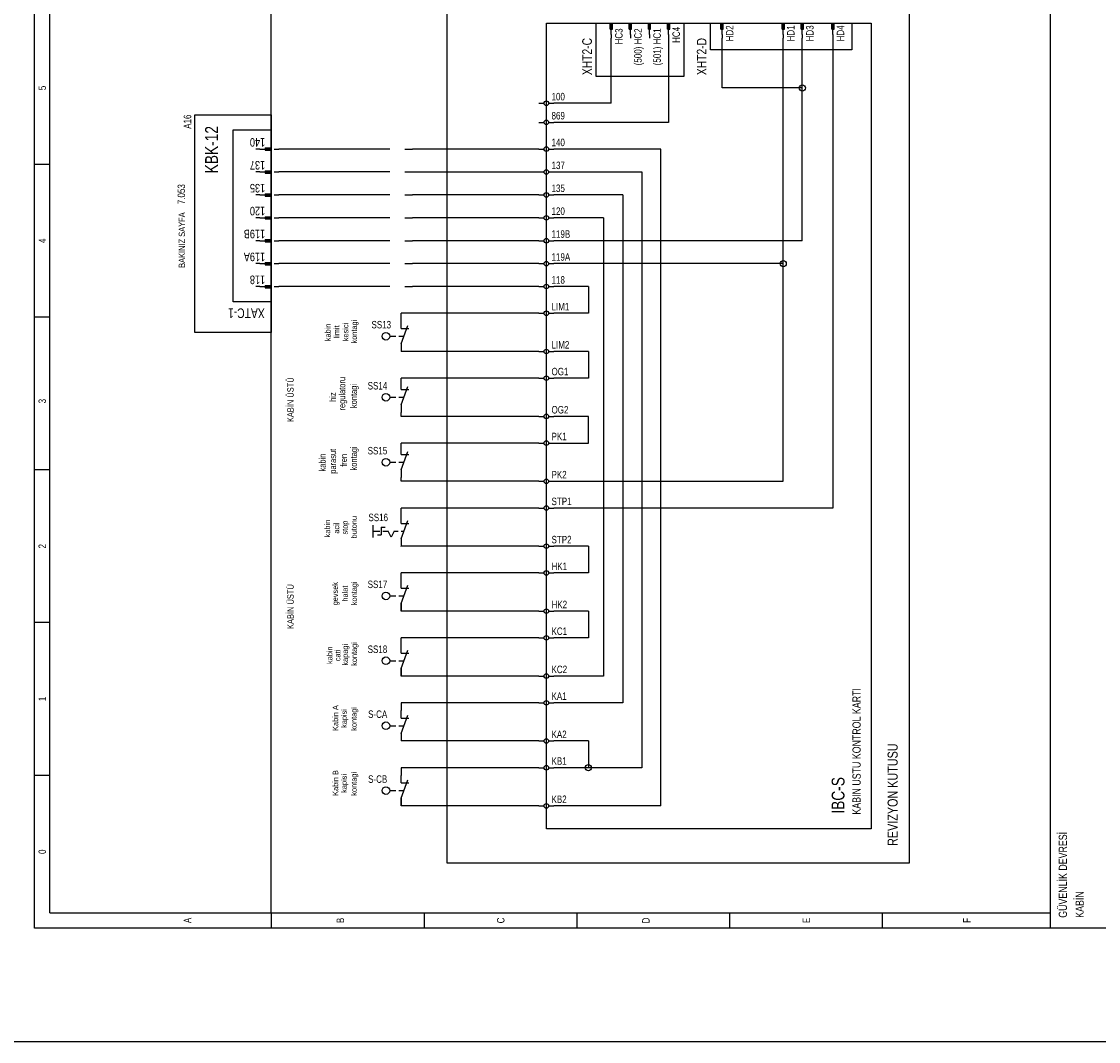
# Model space of a CAD drawing. Header units: centimetres. Extents: x 0 to 12309, y -30 to 2970.
# Tile 20 of 28: x 10913 to 11579, y 0 to 632. Entities that reach past the tile are written whole.
import ezdxf
from ezdxf.enums import TextEntityAlignment as Align

# ---------------------------------------------------------------- set-up
doc = ezdxf.new("R2010")
doc.units = ezdxf.units.CM
for name, color, linetype in [('ASN-CERCEVE', 7, 'Continuous'), ('ASN-ELEKTRIK', 3, 'Continuous'), ('ASN-ELEKTRIK-YAZI', 4, 'Continuous')]:
    doc.layers.add(name, color=color, linetype=linetype)

msp = doc.modelspace()

# ---------------------------------------------------------------- linework, layer by layer
at = {"layer": 'ASN-CERCEVE'}
for points in [[(0, 0), (12308.93, 0), (12308.93, 2970), (0, 2970)], [(100, 0), (12283.93, 0), (12283.93, 2970), (100, 2970)]]:
    msp.add_lwpolyline(points, close=True, dxfattribs=at)
at = {"layer": 'ASN-ELEKTRIK'}
for p, q in [((10920.81, 70.2), (10920.81, 1015.95)), ((10930.27, 79.66), (10930.27, 1015.95)), ((11549.74, 70.2), (11549.74, 1015.95)), ((11067.4, 79.66), (11067.4, 1006.5)), ((11176.16, 110.39), (11176.16, 651.84)), ((11462.26, 651.84), (11462.26, 110.39)), ((11237.64, 131.67), (11237.64, 630.56)), ((11237.64, 630.56), (11438.61, 630.56)), ((11268.38, 597.46), (11268.38, 630.56)), ((11268.38, 630.56), (11322.76, 630.56)), ((11277.12, 630.56), (11278.54, 630.56)), ((11277.12, 626.78), (11277.12, 630.56)), ((11277.12, 626.78), (11278.54, 626.78)), ((11277.36, 626.78), (11277.36, 630.56)), ((11277.6, 626.78), (11277.6, 630.56)), ((11277.83, 623.46), (11277.83, 630.56)), ((11278.07, 626.78), (11278.07, 630.56)), ((11278.31, 626.78), (11278.31, 630.56)), ((11278.54, 626.78), (11278.54, 630.56)), ((11288.95, 630.56), (11290.36, 630.56)), ((11288.95, 626.78), (11288.95, 630.56)), ((11288.95, 626.78), (11290.36, 626.78)), ((11289.18, 626.78), (11289.18, 630.56)), ((11289.42, 626.78), (11289.42, 630.56)), ((11289.66, 623.46), (11289.66, 630.56)), ((11289.89, 626.78), (11289.89, 630.56)), ((11290.13, 626.78), (11290.13, 630.56)), ((11290.36, 626.78), (11290.36, 630.56)), ((11300.77, 630.56), (11302.19, 630.56)), ((11300.77, 626.78), (11300.77, 630.56)), ((11300.77, 626.78), (11302.19, 626.78)), ((11301, 626.78), (11301, 630.56)), ((11301.24, 626.78), (11301.24, 630.56)), ((11301.48, 623.46), (11301.48, 630.56)), ((11301.71, 626.78), (11301.71, 630.56)), ((11301.95, 626.78), (11301.95, 630.56)), ((11302.19, 626.78), (11302.19, 630.56)), ((11312.59, 630.56), (11314.01, 630.56)), ((11312.59, 626.78), (11312.59, 630.56)), ((11312.59, 626.78), (11314.01, 626.78)), ((11312.83, 626.78), (11312.83, 630.56)), ((11313.06, 626.78), (11313.06, 630.56)), ((11313.3, 623.46), (11313.3, 630.56)), ((11313.54, 626.78), (11313.54, 630.56)), ((11313.77, 626.78), (11313.77, 630.56)), ((11314.01, 626.78), (11314.01, 630.56)), ((11322.76, 630.56), (11322.76, 597.46)), ((11339.31, 614.01), (11339.31, 630.56)), ((11339.31, 630.56), (11426.79, 630.56)), ((11345.69, 630.56), (11347.11, 630.56)), ((11345.69, 626.78), (11345.69, 630.56)), ((11345.69, 626.78), (11347.11, 626.78)), ((11345.93, 626.78), (11345.93, 630.56)), ((11346.16, 626.78), (11346.16, 630.56)), ((11346.4, 623.46), (11346.4, 630.56)), ((11346.64, 626.78), (11346.64, 630.56)), ((11346.87, 626.78), (11346.87, 630.56)), ((11347.11, 626.78), (11347.11, 630.56)), ((11383.52, 630.56), (11384.94, 630.56)), ((11383.52, 626.78), (11383.52, 630.56)), ((11383.52, 626.78), (11384.94, 626.78)), ((11383.76, 626.78), (11383.76, 630.56)), ((11383.99, 626.78), (11383.99, 630.56)), ((11384.23, 623.46), (11384.23, 630.56)), ((11384.47, 626.78), (11384.47, 630.56)), ((11384.7, 626.78), (11384.7, 630.56)), ((11384.94, 626.78), (11384.94, 630.56)), ((11395.34, 630.56), (11396.76, 630.56)), ((11395.34, 626.78), (11395.34, 630.56)), ((11395.34, 626.78), (11396.76, 626.78)), ((11395.58, 626.78), (11395.58, 630.56)), ((11395.82, 626.78), (11395.82, 630.56)), ((11396.05, 623.46), (11396.05, 630.56)), ((11396.29, 626.78), (11396.29, 630.56)), ((11396.53, 626.78), (11396.53, 630.56)), ((11396.76, 626.78), (11396.76, 630.56)), ((11414.26, 630.56), (11415.68, 630.56)), ((11414.26, 626.78), (11414.26, 630.56)), ((11414.26, 626.78), (11415.68, 626.78)), ((11414.49, 626.78), (11414.49, 630.56)), ((11414.73, 626.78), (11414.73, 630.56)), ((11414.97, 623.46), (11414.97, 630.56)), ((11415.2, 626.78), (11415.2, 630.56)), ((11415.44, 626.78), (11415.44, 630.56)), ((11415.68, 626.78), (11415.68, 630.56)), ((11426.79, 630.56), (11426.79, 614.01)), ((11438.61, 630.56), (11438.61, 131.67)), ((11277.83, 623.46), (11277.83, 621.1)), ((11277.83, 580.91), (11277.83, 621.1)), ((11289.66, 623.46), (11289.66, 621.1)), ((11301.48, 623.46), (11301.48, 621.1)), ((11313.3, 623.46), (11313.3, 621.1)), ((11313.3, 621.1), (11313.3, 569.08)), ((11346.4, 623.46), (11346.4, 621.1)), ((11346.4, 590.36), (11346.4, 621.1)), ((11384.23, 623.46), (11384.23, 621.1)), ((11384.23, 481.6), (11384.23, 621.1)), ((11396.05, 623.46), (11396.05, 621.1)), ((11396.05, 590.36), (11396.05, 621.1)), ((11414.97, 623.46), (11414.97, 621.1)), ((11414.97, 621.1), (11414.97, 330.28)), ((11426.79, 614.01), (11339.31, 614.01)), ((11322.76, 597.46), (11268.38, 597.46)), ((11396.05, 590.36), (11346.4, 590.36)), ((11396.05, 495.79), (11396.05, 590.36)), ((11232.91, 580.91), (11236.22, 580.91)), ((11239.06, 580.91), (11242.37, 580.91)), ((11277.83, 580.91), (11242.37, 580.91)), ((11020.12, 439.04), (11020.12, 573.81)), ((11020.12, 573.81), (11067.4, 573.81)), ((11067.4, 573.81), (11067.4, 439.04)), ((11232.91, 569.08), (11236.22, 569.08)), ((11239.06, 569.08), (11242.37, 569.08)), ((11313.3, 569.08), (11242.37, 569.08)), ((11043.76, 457.96), (11043.76, 564.36)), ((11043.76, 564.36), (11067.4, 564.36)), ((11067.4, 564.36), (11067.4, 457.96)), ((11063.62, 553.24), (11067.4, 553.24)), ((11063.62, 553.24), (11063.62, 551.82)), ((11067.4, 553.24), (11067.4, 551.82)), ((11060.31, 552.53), (11057.95, 552.53)), ((11060.31, 552.53), (11067.4, 552.53)), ((11063.62, 553.01), (11067.4, 553.01)), ((11063.62, 552.77), (11067.4, 552.77)), ((11063.62, 552.3), (11067.4, 552.3)), ((11063.62, 552.06), (11067.4, 552.06)), ((11063.62, 551.82), (11067.4, 551.82)), ((11069.29, 552.53), (11072.13, 552.53)), ((11135.97, 552.53), (11072.13, 552.53)), ((11140.7, 552.53), (11135.97, 552.53)), ((11150.16, 552.53), (11154.89, 552.53)), ((11232.91, 552.53), (11154.89, 552.53)), ((11232.91, 552.53), (11236.22, 552.53)), ((11239.06, 552.53), (11242.37, 552.53)), ((11308.57, 552.53), (11242.37, 552.53)), ((11308.57, 145.86), (11308.57, 552.53)), ((10930.27, 543.08), (10920.81, 543.08)), ((11060.31, 538.35), (11057.95, 538.35)), ((11060.31, 538.35), (11067.4, 538.35)), ((11063.62, 539.06), (11067.4, 539.06)), ((11063.62, 539.06), (11063.62, 537.64)), ((11063.62, 538.82), (11067.4, 538.82)), ((11063.62, 538.58), (11067.4, 538.58)), ((11063.62, 538.11), (11067.4, 538.11)), ((11063.62, 537.87), (11067.4, 537.87)), ((11063.62, 537.64), (11067.4, 537.64)), ((11067.4, 539.06), (11067.4, 537.64)), ((11069.29, 538.35), (11072.13, 538.35)), ((11135.97, 538.35), (11072.13, 538.35)), ((11140.7, 538.35), (11135.97, 538.35)), ((11150.16, 538.35), (11154.89, 538.35)), ((11154.89, 538.35), (11232.91, 538.35)), ((11232.91, 538.35), (11236.22, 538.35)), ((11239.06, 538.35), (11242.37, 538.35)), ((11242.37, 538.35), (11296.75, 538.35)), ((11296.75, 538.35), (11296.75, 169.5)), ((11060.31, 524.16), (11057.95, 524.16)), ((11060.31, 524.16), (11067.4, 524.16)), ((11063.62, 524.87), (11067.4, 524.87)), ((11063.62, 524.87), (11063.62, 523.45)), ((11063.62, 524.63), (11067.4, 524.63)), ((11063.62, 524.4), (11067.4, 524.4)), ((11063.62, 523.92), (11067.4, 523.92)), ((11063.62, 523.69), (11067.4, 523.69)), ((11063.62, 523.45), (11067.4, 523.45)), ((11067.4, 524.87), (11067.4, 523.45)), ((11069.29, 524.16), (11072.13, 524.16)), ((11135.97, 524.16), (11072.13, 524.16)), ((11140.7, 524.16), (11135.97, 524.16)), ((11150.16, 524.16), (11154.89, 524.16)), ((11232.91, 524.16), (11154.89, 524.16)), ((11232.91, 524.16), (11236.22, 524.16)), ((11239.06, 524.16), (11242.37, 524.16)), ((11284.93, 524.16), (11242.37, 524.16)), ((11284.93, 524.16), (11284.93, 209.7)), ((11060.31, 509.97), (11057.95, 509.97)), ((11060.31, 509.97), (11067.4, 509.97)), ((11063.62, 510.68), (11067.4, 510.68)), ((11063.62, 510.68), (11063.62, 509.27)), ((11063.62, 510.45), (11067.4, 510.45)), ((11063.62, 510.21), (11067.4, 510.21)), ((11063.62, 509.74), (11067.4, 509.74)), ((11063.62, 509.5), (11067.4, 509.5)), ((11063.62, 509.27), (11067.4, 509.27)), ((11067.4, 510.68), (11067.4, 509.27)), ((11069.29, 509.97), (11072.13, 509.97)), ((11135.97, 509.97), (11072.13, 509.97)), ((11140.7, 509.97), (11135.97, 509.97)), ((11150.16, 509.97), (11154.89, 509.97)), ((11232.91, 509.97), (11154.89, 509.97)), ((11232.91, 509.97), (11236.22, 509.97)), ((11239.06, 509.97), (11242.37, 509.97)), ((11273.1, 509.97), (11242.37, 509.97)), ((11273.1, 509.97), (11273.1, 226.25)), ((11060.31, 495.79), (11057.95, 495.79)), ((11060.31, 495.79), (11067.4, 495.79)), ((11063.62, 496.5), (11067.4, 496.5)), ((11063.62, 496.5), (11063.62, 495.08)), ((11063.62, 496.26), (11067.4, 496.26)), ((11063.62, 496.02), (11067.4, 496.02)), ((11063.62, 495.55), (11067.4, 495.55)), ((11063.62, 495.32), (11067.4, 495.32)), ((11063.62, 495.08), (11067.4, 495.08)), ((11067.4, 496.5), (11067.4, 495.08)), ((11069.29, 495.79), (11072.13, 495.79)), ((11135.97, 495.79), (11072.13, 495.79)), ((11140.7, 495.79), (11135.97, 495.79)), ((11150.16, 495.79), (11154.89, 495.79)), ((11232.91, 495.79), (11154.89, 495.79)), ((11232.91, 495.79), (11236.22, 495.79)), ((11239.06, 495.79), (11242.37, 495.79)), ((11396.05, 495.79), (11242.37, 495.79)), ((11060.31, 481.6), (11057.95, 481.6)), ((11060.31, 481.6), (11067.4, 481.6)), ((11063.62, 482.31), (11067.4, 482.31)), ((11063.62, 482.31), (11063.62, 480.89)), ((11063.62, 482.07), (11067.4, 482.07)), ((11063.62, 481.84), (11067.4, 481.84)), ((11063.62, 481.37), (11067.4, 481.37)), ((11063.62, 481.13), (11067.4, 481.13)), ((11063.62, 480.89), (11067.4, 480.89)), ((11067.4, 482.31), (11067.4, 480.89)), ((11069.29, 481.6), (11072.13, 481.6)), ((11135.97, 481.6), (11072.13, 481.6)), ((11140.7, 481.6), (11135.97, 481.6)), ((11150.16, 481.6), (11154.89, 481.6)), ((11232.91, 481.6), (11154.89, 481.6)), ((11232.91, 481.6), (11236.22, 481.6)), ((11239.06, 481.6), (11242.37, 481.6)), ((11384.23, 481.6), (11242.37, 481.6)), ((11384.23, 346.83), (11384.23, 481.6)), ((11060.31, 467.42), (11057.95, 467.42)), ((11060.31, 467.42), (11067.4, 467.42)), ((11063.62, 468.12), (11067.4, 468.12)), ((11063.62, 468.12), (11063.62, 466.71)), ((11063.62, 467.89), (11067.4, 467.89)), ((11063.62, 467.65), (11067.4, 467.65)), ((11063.62, 467.18), (11067.4, 467.18)), ((11063.62, 466.94), (11067.4, 466.94)), ((11063.62, 466.71), (11067.4, 466.71)), ((11067.4, 468.12), (11067.4, 466.71)), ((11069.29, 467.42), (11072.13, 467.42)), ((11135.97, 467.42), (11072.13, 467.42)), ((11140.7, 467.42), (11135.97, 467.42)), ((11150.16, 467.42), (11154.89, 467.42)), ((11232.91, 467.42), (11154.89, 467.42)), ((11232.91, 467.42), (11236.22, 467.42)), ((11239.06, 467.42), (11242.37, 467.42)), ((11263.65, 467.42), (11242.37, 467.42)), ((11263.65, 467.42), (11263.65, 450.86)), ((11067.4, 457.96), (11043.76, 457.96)), ((10930.27, 448.5), (10920.81, 448.5)), ((11147.79, 446.14), (11147.79, 450.86)), ((11232.91, 450.86), (11147.79, 450.86)), ((11232.91, 450.86), (11236.22, 450.86)), ((11239.06, 450.86), (11242.37, 450.86)), ((11263.65, 450.86), (11242.37, 450.86)), ((11147.79, 441.41), (11147.79, 446.14)), ((11147.79, 431.95), (11151.92, 443.3)), ((11147.79, 441.41), (11152.52, 441.41)), ((11067.4, 439.04), (11020.12, 439.04)), ((11140.7, 436.68), (11144.59, 436.68)), ((11146.28, 436.68), (11149.51, 436.68)), ((11147.79, 431.95), (11147.79, 427.22)), ((11232.91, 427.22), (11147.79, 427.22)), ((11232.91, 427.22), (11236.22, 427.22)), ((11239.06, 427.22), (11242.37, 427.22)), ((11263.65, 427.22), (11242.37, 427.22)), ((11263.65, 427.22), (11263.65, 410.67)), ((11232.91, 410.67), (11147.79, 410.67)), ((11147.79, 408.31), (11147.79, 410.67)), ((11147.79, 403.58), (11147.79, 408.31)), ((11232.91, 410.67), (11236.22, 410.67)), ((11239.06, 410.67), (11242.37, 410.67)), ((11263.65, 410.67), (11242.37, 410.67)), ((11147.79, 394.12), (11151.92, 405.47)), ((11147.79, 403.58), (11152.52, 403.58)), ((11140.7, 398.85), (11144.59, 398.85)), ((11146.28, 398.85), (11149.51, 398.85)), ((11147.79, 394.12), (11147.79, 389.39)), ((11147.79, 387.03), (11147.79, 389.39)), ((11232.91, 387.03), (11147.79, 387.03)), ((11232.91, 387.03), (11236.22, 387.03)), ((11239.06, 387.03), (11242.37, 387.03)), ((11263.65, 387.03), (11242.37, 387.03)), ((11263.65, 370.48), (11263.65, 387.03)), ((11232.91, 370.48), (11147.79, 370.48)), ((11147.79, 368.11), (11147.79, 370.48)), ((11147.79, 363.38), (11147.79, 368.11)), ((11232.91, 370.48), (11236.22, 370.48)), ((11239.06, 370.48), (11242.37, 370.48)), ((11242.37, 370.48), (11263.65, 370.48)), ((11147.79, 353.92), (11151.92, 365.27)), ((11147.79, 363.38), (11152.52, 363.38)), ((10930.27, 353.92), (10920.81, 353.92)), ((11140.7, 358.65), (11144.59, 358.65)), ((11146.28, 358.65), (11149.51, 358.65)), ((11147.79, 353.92), (11147.79, 349.2)), ((11147.79, 346.83), (11147.79, 349.2)), ((11232.91, 346.83), (11147.79, 346.83)), ((11232.91, 346.83), (11236.22, 346.83)), ((11239.06, 346.83), (11242.37, 346.83)), ((11242.37, 346.83), (11384.23, 346.83)), ((11147.79, 325.55), (11147.79, 330.28)), ((11232.91, 330.28), (11147.79, 330.28)), ((11232.91, 330.28), (11236.22, 330.28)), ((11239.06, 330.28), (11242.37, 330.28)), ((11414.97, 330.28), (11242.37, 330.28)), ((11147.79, 320.73), (11147.79, 325.46)), ((11147.79, 311.27), (11151.92, 322.62)), ((11147.79, 320.73), (11152.52, 320.73)), ((11130.38, 312.14), (11130.38, 319.7)), ((11130.39, 316), (11134.55, 316)), ((11133.13, 313.64), (11135.5, 313.64)), ((11135.5, 318.36), (11137.86, 318.36)), ((11135.5, 318.36), (11135.5, 313.64)), ((11136.44, 316), (11139.75, 316)), ((11141.64, 312.22), (11139.75, 316)), ((11143.54, 316), (11141.64, 312.22)), ((11143.54, 316), (11145.9, 316)), ((11147.79, 316), (11149.49, 316)), ((11147.79, 311.27), (11147.79, 306.54)), ((11147.79, 306.54), (11147.79, 306.64)), ((11232.91, 306.64), (11147.79, 306.64)), ((11232.91, 306.64), (11236.22, 306.64)), ((11239.06, 306.64), (11242.37, 306.64)), ((11263.65, 306.64), (11242.37, 306.64)), ((11263.65, 306.64), (11263.65, 290.09)), ((11147.79, 285.36), (11147.79, 290.09)), ((11232.91, 290.09), (11147.79, 290.09)), ((11232.91, 290.09), (11236.22, 290.09)), ((11239.06, 290.09), (11242.37, 290.09)), ((11263.65, 290.09), (11242.37, 290.09)), ((11147.79, 280.63), (11147.79, 285.36)), ((11147.79, 271.17), (11151.92, 282.52)), ((11147.79, 280.63), (11152.52, 280.63)), ((11140.7, 275.9), (11144.59, 275.9)), ((11146.28, 275.9), (11149.51, 275.9)), ((11147.79, 271.17), (11147.79, 266.44)), ((11147.79, 266.44), (11147.79, 271.17)), ((11232.91, 266.44), (11147.79, 266.44)), ((11232.91, 266.44), (11236.22, 266.44)), ((11239.06, 266.44), (11242.37, 266.44)), ((11263.65, 266.44), (11242.37, 266.44)), ((11263.65, 266.44), (11263.65, 249.89)), ((10930.27, 259.35), (10920.81, 259.35)), ((11147.79, 245.16), (11147.79, 249.89)), ((11232.91, 249.89), (11147.79, 249.89)), ((11232.91, 249.89), (11236.22, 249.89)), ((11239.06, 249.89), (11242.37, 249.89)), ((11263.65, 249.89), (11242.37, 249.89)), ((11147.79, 240.43), (11147.79, 245.16)), ((11147.79, 230.98), (11151.92, 242.33)), ((11147.79, 240.43), (11152.52, 240.43)), ((11140.7, 235.71), (11144.59, 235.71)), ((11146.28, 235.71), (11149.51, 235.71)), ((11147.79, 230.98), (11147.79, 226.25)), ((11147.79, 226.25), (11147.79, 230.98)), ((11232.91, 226.25), (11147.79, 226.25)), ((11232.91, 226.25), (11236.22, 226.25)), ((11239.06, 226.25), (11242.37, 226.25)), ((11273.1, 226.25), (11242.37, 226.25)), ((11147.79, 209.7), (11147.79, 204.97)), ((11232.91, 209.7), (11147.79, 209.7)), ((11232.91, 209.7), (11236.22, 209.7)), ((11239.06, 209.7), (11242.37, 209.7)), ((11284.93, 209.7), (11242.37, 209.7)), ((11147.79, 200.24), (11147.79, 204.97)), ((11147.79, 190.78), (11151.92, 202.13)), ((11147.79, 200.24), (11152.52, 200.24)), ((11140.7, 195.51), (11144.59, 195.51)), ((11146.28, 195.51), (11149.51, 195.51)), ((11147.79, 190.78), (11147.79, 186.05)), ((11147.79, 190.78), (11147.79, 186.05)), ((11232.91, 186.05), (11147.79, 186.05)), ((11232.91, 186.05), (11236.22, 186.05)), ((11239.06, 186.05), (11242.37, 186.05)), ((11263.65, 186.05), (11242.37, 186.05)), ((11263.65, 186.05), (11263.65, 169.5)), ((11147.79, 169.5), (11147.79, 164.77)), ((11232.91, 169.5), (11147.79, 169.5)), ((11232.91, 169.5), (11236.22, 169.5)), ((11239.06, 169.5), (11242.37, 169.5)), ((11263.65, 169.5), (11242.37, 169.5)), ((11296.75, 169.5), (11263.65, 169.5)), ((10930.27, 164.77), (10920.81, 164.77)), ((11147.79, 160.05), (11147.79, 164.77)), ((11147.79, 150.59), (11151.92, 161.94)), ((11147.79, 160.05), (11152.52, 160.05)), ((11140.7, 155.32), (11144.59, 155.32)), ((11146.28, 155.32), (11149.51, 155.32)), ((11147.79, 150.59), (11147.79, 145.86)), ((11147.79, 145.86), (11147.79, 150.59)), ((11232.91, 145.86), (11147.79, 145.86)), ((11232.91, 145.86), (11236.22, 145.86)), ((11239.06, 145.86), (11242.37, 145.86)), ((11308.57, 145.86), (11242.37, 145.86)), ((11438.61, 131.67), (11237.64, 131.67)), ((11462.26, 110.39), (11176.16, 110.39)), ((10930.27, 79.66), (11549.74, 79.66)), ((11067.4, 79.66), (11067.4, 70.2)), ((11161.98, 79.66), (11161.98, 70.2)), ((11256.55, 79.66), (11256.55, 70.2)), ((11351.13, 70.2), (11351.13, 79.66)), ((11445.7, 70.2), (11445.7, 79.66)), ((11587.57, 70.2), (10920.81, 70.2))]:
    msp.add_line(p, q, dxfattribs=at)
for centre, radius in [((11396.05, 590.36), 1.89), ((11237.64, 580.91), 1.42), ((11237.64, 569.08), 1.42), ((11237.64, 552.53), 1.42), ((11237.64, 538.35), 1.42), ((11237.64, 524.16), 1.42), ((11237.64, 509.97), 1.42), ((11237.64, 495.79), 1.42), ((11237.64, 481.6), 1.42), ((11384.23, 481.6), 1.89), ((11237.64, 467.42), 1.42), ((11237.64, 450.86), 1.42), ((11138.33, 436.68), 2.36), ((11237.64, 427.22), 1.42), ((11237.64, 410.67), 1.42), ((11138.33, 398.85), 2.36), ((11237.64, 387.03), 1.42), ((11237.64, 370.48), 1.42), ((11138.33, 358.65), 2.36), ((11237.64, 346.83), 1.42), ((11237.64, 330.28), 1.42), ((11237.64, 306.64), 1.42), ((11237.64, 290.09), 1.42), ((11138.33, 275.9), 2.36), ((11237.64, 266.44), 1.42), ((11237.64, 249.89), 1.42), ((11138.33, 235.71), 2.36), ((11237.64, 226.25), 1.42), ((11237.64, 209.7), 1.42), ((11138.33, 195.51), 2.36), ((11237.64, 186.05), 1.42), ((11237.64, 169.5), 1.42), ((11263.65, 169.5), 1.89), ((11138.33, 155.32), 2.36), ((11237.64, 145.86), 1.42)]:
    msp.add_circle(centre, radius, dxfattribs=at)

# ---------------------------------------------------------------- texts
at = {"layer": 'ASN-ELEKTRIK-YAZI', "width": 0.8}
for s, height, p in [('HC3', 4.634, (11284.83, 627.25)), ('(500) HC2', 4.634, (11296.65, 627.25)), ('(501) HC1', 4.634, (11308.48, 627.25)), ('HC4', 4.634, (11320.3, 628.19)), ('HD2', 4.634, (11353.4, 629.14)), ('HD1', 4.634, (11391.23, 629.14)), ('HD3', 4.634, (11403.05, 629.14)), ('HD4', 4.634, (11421.97, 629.14)), ('A16', 4.634, (11017.85, 573.91)), ('KBK-12', 7.944, (11034.4, 566.81)), ('BAKINIZ SAYFA', 3.9722, (11014.06, 513.38))]:
    msp.add_text(s, height=height, rotation=90, dxfattribs=at).set_placement(p, align=Align.RIGHT)
for s, height, rotation, p in [('XHT2-C', 5.958, 90, (11265.82, 598.31)), ('XHT2-D', 5.958, 90, (11336.75, 598.31)), ('140', 5.296, 180, (11063.62, 559.34)), ('137', 5.296, 180, (11063.62, 545.16)), ('7.053', 4.634, 90, (11014.06, 518.39)), ('135', 5.296, 180, (11063.62, 530.97)), ('120', 5.296, 180, (11063.62, 516.78)), ('119B', 5.296, 180, (11063.62, 502.6)), ('119A', 5.296, 180, (11063.62, 488.41)), ('118', 5.296, 180, (11063.62, 474.22)), ('XATC-1', 5.958, 180, (11063.34, 453.89)), ('KABIN USTU KONTROL KARTI', 5.1071, 90, (11432.18, 140.47)), ('REVIZYON KUTUSU', 6.242, 90, (11455.07, 121.08)), ('IBC-S', 7.944, 90, (11422.16, 141.04)), ('GÜVENLİK DEVRESİ', 5.1071, 90, (11559.86, 76.61)), ('KABİN', 5.107, 90, (11570.26, 76.61))]:
    msp.add_text(s, height=height, rotation=rotation, dxfattribs=at).set_placement(p)
for s, height, p in [('5', 4.63, (10928, 590.36)), ('4', 4.63, (10928, 495.79)), ('kabin', 3.405, (11104.1, 439.04)), ('limit', 3.405, (11109.52, 439.31)), ('kesici', 3.405, (11115.11, 439.27)), ('kontagi', 3.405, (11120.4, 439.52)), ('KABİN ÜSTÜ', 3.972, (11081.23, 397.34)), ('regulatoru', 3.972, (11113.21, 401.08)), ('kontagi', 3.972, (11120.39, 399.63)), ('hiz', 3.972, (11107.45, 398.98)), ('3', 4.63, (10928, 396.48)), ('parasut', 3.972, (11107.52, 359.26)), ('kontagi', 3.972, (11120.39, 361.02)), ('kabin', 3.972, (11101.02, 358.42)), ('fren', 3.972, (11114.22, 359.81)), ('kabin', 3.405, (11103.84, 317.54)), ('acil', 3.405, (11109.46, 317.85)), ('stop', 3.405, (11114.7, 318.2)), ('butonu', 3.405, (11120.33, 318.4)), ('2', 4.63, (10928, 306.64)), ('KABİN ÜSTÜ', 3.972, (11081.26, 269.27)), ('gevsek', 3.405, (11108.64, 277.24)), ('halat', 3.405, (11114.76, 277.3)), ('kontagi', 3.405, (11120.38, 277.46)), ('kabin', 3.405, (11105.25, 239.16)), ('cati', 3.405, (11110.18, 239.01)), ('kapagi', 3.405, (11114.81, 239.41)), ('kontagi', 3.405, (11120.39, 239.9)), ('1', 4.63, (10928, 212.06)), ('Kabin A', 3.405, (11108.83, 200.24)), ('kapisi', 3.405, (11114.15, 199.99)), ('kontagi', 3.405, (11120.26, 199.72)), ('Kabin B', 3.405, (11108.83, 160.05)), ('kapisi', 3.405, (11114.15, 159.79)), ('kontagi', 3.405, (11120.26, 159.52)), ('0', 4.63, (10928, 117.49)), ('A', 4.63, (11017.85, 74.93)), ('B', 4.63, (11112.42, 74.93)), ('C', 4.63, (11211.72, 74.93)), ('D', 4.63, (11301.57, 74.93)), ('E', 4.63, (11400.88, 74.93)), ('F', 4.63, (11500.18, 74.93))]:
    msp.add_text(s, height=height, rotation=90, dxfattribs=at).set_placement(p, align=Align.CENTER)
for s, p in [('100', (11240.85, 582.7)), ('869', (11240.85, 570.88)), ('140', (11240.85, 554.33)), ('137', (11240.85, 540.14)), ('135', (11240.85, 525.96)), ('120', (11240.85, 511.77)), ('119B', (11240.85, 497.59)), ('119A', (11240.85, 483.4)), ('118', (11240.85, 469.21)), ('LIM1', (11240.85, 452.66)), ('LIM2', (11240.85, 429.02)), ('OG1', (11240.85, 412.47)), ('OG2', (11240.85, 388.82)), ('PK1', (11240.85, 372.27)), ('PK2', (11240.85, 348.63)), ('STP1', (11240.85, 332.08)), ('STP2', (11240.85, 308.43)), ('HK1', (11240.85, 291.88)), ('HK2', (11240.85, 268.24)), ('KC1', (11240.85, 251.69)), ('KC2', (11240.85, 228.05)), ('KA1', (11240.85, 211.49)), ('KA2', (11240.85, 187.85)), ('KB1', (11240.85, 171.3)), ('KB2', (11240.85, 147.66))]:
    msp.add_text(s, height=4.634, dxfattribs=at).set_placement(p)
for s, p in [('SS13', (11141.55, 441.5)), ('SS14', (11139.19, 403.67)), ('SS15', (11139.19, 363.48)), ('SS17', (11139.19, 280.72)), ('SS18', (11139.19, 240.53)), ('S-CA', (11139.19, 200.33)), ('S-CB', (11139.19, 160.14))]:
    msp.add_text(s, height=4.634, dxfattribs=at).set_placement(p, align=Align.RIGHT)
msp.add_text('SS16', height=4.634, dxfattribs=at).set_placement((11133.61, 322.15), align=Align.CENTER)

doc.saveas('drawing.dxf')
